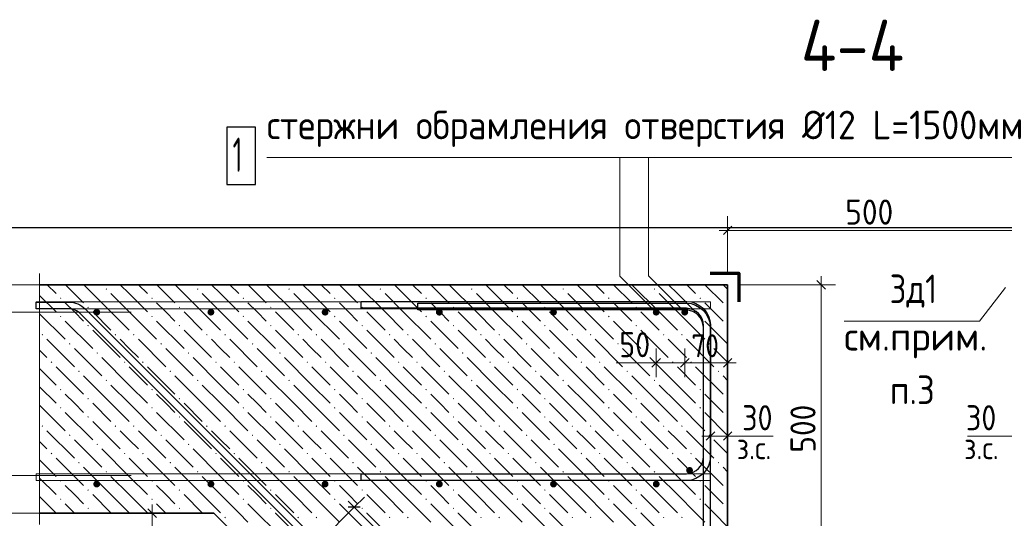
# Model space of a CAD drawing. Header units: millimetres. Extents: x 0 to 59052, y 0 to 35640.
# Tile 3 of 25: x 6983 to 17329, y 6771 to 12011. Entities that reach past the tile are written whole.
import ezdxf

# ---------------------------------------------------------------- set-up
doc = ezdxf.new("R2010")
doc.units = ezdxf.units.MM
for name, color, linetype, lineweight in [('Standard', 7, 'Continuous', 25), ('ЖБ Лента фундамента под плитной частью', 52, 'Continuous', 50), ('ЖБ Плита Фундамента верхний уровень', 7, 'Continuous', 35), ('Заголовок чертежа', 7, 'Continuous', 25), ('Общий01', 7, 'Continuous', 13), ('Размерная выноска', 7, 'Continuous', 13)]:
    doc.layers.add(name, color=color, linetype=linetype, lineweight=lineweight)
for name, color, linetype, lineweight, true_color in [('Обрамление Г-обр.', 7, 'Continuous', 25, 0x5f1e0f), ('Обрамление П-обр. равн.', 7, 'Continuous', 25, 0x5f1e0f), ('Фоновоя арматура Х1', 7, 'Continuous', 18, 0x656565)]:
    doc.layers.add(name, color=color, linetype=linetype, lineweight=lineweight, true_color=true_color)
doc.styles.add('ISOCPEUR', font='txt')

msp = doc.modelspace()

# ---------------------------------------------------------------- hatches: boundary and pattern name
at = {"layer": 'ЖБ Лента фундамента под плитной частью', "linetype": 'Continuous', "lineweight": 18, "transparency": 33554687}
for points in [[(9134, 6780), (9142, 6788), (9149, 6780), (9142, 6772)], [(9902, 6780), (9910, 6788), (9917, 6780), (9910, 6772)], [(10094, 6780), (10102, 6788), (10109, 6780), (10102, 6772)], [(10862, 6780), (10870, 6788), (10877, 6780), (10870, 6772)], [(11054, 6780), (11062, 6788), (11069, 6780), (11062, 6772)], [(11822, 6780), (11830, 6788), (11837, 6780), (11830, 6772)], [(12014, 6780), (12022, 6788), (12029, 6780), (12022, 6772)], [(12782, 6780), (12790, 6788), (12797, 6780), (12790, 6772)], [(12974, 6780), (12982, 6788), (12989, 6780), (12982, 6772)], [(13742, 6780), (13750, 6788), (13757, 6780), (13750, 6772)], [(13934, 6780), (13942, 6788), (13949, 6780), (13942, 6772)]]:
    msp.add_hatch(color=7, dxfattribs=at).paths.add_polyline_path(points, flags=16)
at = {"layer": 'ЖБ Плита Фундамента верхний уровень', "linetype": 'Continuous', "lineweight": 18, "transparency": 33554687}
for points in [[(7886, 9180), (7894, 9188), (7901, 9180), (7894, 9172)], [(8846, 9180), (8854, 9188), (8861, 9180), (8854, 9172)], [(9806, 9180), (9814, 9188), (9821, 9180), (9814, 9172)], [(10766, 9180), (10774, 9188), (10781, 9180), (10774, 9172)], [(11726, 9180), (11734, 9188), (11741, 9180), (11734, 9172)], [(12686, 9180), (12694, 9188), (12701, 9180), (12694, 9172)], [(13646, 9180), (13654, 9188), (13661, 9180), (13654, 9172)], [(7406, 9084), (7414, 9092), (7421, 9084), (7414, 9076)], [(8366, 9084), (8374, 9092), (8381, 9084), (8374, 9076)], [(9326, 9084), (9334, 9092), (9341, 9084), (9334, 9076)], [(10286, 9084), (10294, 9092), (10301, 9084), (10294, 9076)], [(11246, 9084), (11254, 9092), (11261, 9084), (11254, 9076)], [(12206, 9084), (12214, 9092), (12221, 9084), (12214, 9076)], [(13166, 9084), (13174, 9092), (13181, 9084), (13174, 9076)], [(14126, 9084), (14134, 9092), (14141, 9084), (14134, 9076)], [(7406, 8892), (7414, 8900), (7421, 8892), (7414, 8884)], [(7694, 8988), (7702, 8996), (7709, 8988), (7702, 8980)], [(8366, 8892), (8374, 8900), (8381, 8892), (8374, 8884)], [(8654, 8988), (8662, 8996), (8669, 8988), (8662, 8980)], [(9326, 8892), (9334, 8900), (9341, 8892), (9334, 8884)], [(9614, 8988), (9622, 8996), (9629, 8988), (9622, 8980)], [(10286, 8892), (10294, 8900), (10301, 8892), (10294, 8884)], [(10574, 8988), (10582, 8996), (10589, 8988), (10582, 8980)], [(11246, 8892), (11254, 8900), (11261, 8892), (11254, 8884)], [(11534, 8988), (11542, 8996), (11549, 8988), (11542, 8980)], [(12206, 8892), (12214, 8900), (12221, 8892), (12214, 8884)], [(12494, 8988), (12502, 8996), (12509, 8988), (12502, 8980)], [(13166, 8892), (13174, 8900), (13181, 8892), (13174, 8884)], [(13454, 8988), (13462, 8996), (13469, 8988), (13462, 8980)], [(14126, 8892), (14134, 8900), (14141, 8892), (14134, 8884)], [(14414, 8988), (14422, 8996), (14422, 8995), (14422, 8981), (14422, 8980)], [(7694, 8796), (7702, 8804), (7709, 8796), (7702, 8788)], [(8654, 8796), (8662, 8804), (8669, 8796), (8662, 8788)], [(9614, 8796), (9622, 8804), (9629, 8796), (9622, 8788)], [(10574, 8796), (10582, 8804), (10589, 8796), (10582, 8788)], [(11534, 8796), (11542, 8804), (11549, 8796), (11542, 8788)], [(12494, 8796), (12502, 8804), (12509, 8796), (12502, 8788)], [(13454, 8796), (13462, 8804), (13469, 8796), (13462, 8788)], [(14414, 8796), (14422, 8804), (14422, 8803), (14422, 8789), (14422, 8788)], [(7214, 8700), (7222, 8708), (7229, 8700), (7222, 8692)], [(7982, 8700), (7990, 8708), (7997, 8700), (7990, 8692)], [(8174, 8700), (8182, 8708), (8189, 8700), (8182, 8692)], [(8942, 8700), (8950, 8708), (8957, 8700), (8950, 8692)], [(9134, 8700), (9142, 8708), (9149, 8700), (9142, 8692)], [(9902, 8700), (9910, 8708), (9917, 8700), (9910, 8692)], [(10094, 8700), (10102, 8708), (10109, 8700), (10102, 8692)], [(10862, 8700), (10870, 8708), (10877, 8700), (10870, 8692)], [(11054, 8700), (11062, 8708), (11069, 8700), (11062, 8692)], [(11822, 8700), (11830, 8708), (11837, 8700), (11830, 8692)], [(12014, 8700), (12022, 8708), (12029, 8700), (12022, 8692)], [(12782, 8700), (12790, 8708), (12797, 8700), (12790, 8692)], [(12974, 8700), (12982, 8708), (12989, 8700), (12982, 8692)], [(13742, 8700), (13750, 8708), (13757, 8700), (13750, 8692)], [(13934, 8700), (13942, 8708), (13949, 8700), (13942, 8692)], [(7502, 8604), (7510, 8612), (7517, 8604), (7510, 8596)], [(8462, 8604), (8470, 8612), (8477, 8604), (8470, 8596)], [(9422, 8604), (9430, 8612), (9437, 8604), (9430, 8596)], [(10382, 8604), (10390, 8612), (10397, 8604), (10390, 8596)], [(11342, 8604), (11350, 8612), (11357, 8604), (11350, 8596)], [(12302, 8604), (12310, 8612), (12317, 8604), (12310, 8596)], [(13262, 8604), (13270, 8612), (13277, 8604), (13270, 8596)], [(14222, 8604), (14230, 8612), (14237, 8604), (14230, 8596)], [(7790, 8508), (7798, 8516), (7805, 8508), (7798, 8500)], [(8750, 8508), (8758, 8516), (8765, 8508), (8758, 8500)], [(9710, 8508), (9718, 8516), (9725, 8508), (9718, 8500)], [(10670, 8508), (10678, 8516), (10685, 8508), (10678, 8500)], [(11630, 8508), (11638, 8516), (11645, 8508), (11638, 8500)], [(12590, 8508), (12598, 8516), (12605, 8508), (12598, 8500)], [(13550, 8508), (13558, 8516), (13565, 8508), (13558, 8500)], [(7310, 8412), (7318, 8420), (7325, 8412), (7318, 8404)], [(8078, 8412), (8086, 8420), (8093, 8412), (8086, 8404)], [(8270, 8412), (8278, 8420), (8285, 8412), (8278, 8404)], [(9038, 8412), (9046, 8420), (9053, 8412), (9046, 8404)], [(9230, 8412), (9238, 8420), (9245, 8412), (9238, 8404)], [(9998, 8412), (10006, 8420), (10013, 8412), (10006, 8404)], [(10190, 8412), (10198, 8420), (10205, 8412), (10198, 8404)], [(10958, 8412), (10966, 8420), (10973, 8412), (10966, 8404)], [(11150, 8412), (11158, 8420), (11165, 8412), (11158, 8404)], [(11918, 8412), (11926, 8420), (11933, 8412), (11926, 8404)], [(12110, 8412), (12118, 8420), (12125, 8412), (12118, 8404)], [(12878, 8412), (12886, 8420), (12893, 8412), (12886, 8404)], [(13070, 8412), (13078, 8420), (13085, 8412), (13078, 8404)], [(13838, 8412), (13846, 8420), (13853, 8412), (13846, 8404)], [(14030, 8412), (14038, 8420), (14045, 8412), (14038, 8404)], [(7598, 8316), (7606, 8324), (7613, 8316), (7606, 8308)], [(8558, 8316), (8566, 8324), (8573, 8316), (8566, 8308)], [(9518, 8316), (9526, 8324), (9533, 8316), (9526, 8308)], [(10478, 8316), (10486, 8324), (10493, 8316), (10486, 8308)], [(11438, 8316), (11446, 8324), (11453, 8316), (11446, 8308)], [(12398, 8316), (12406, 8324), (12413, 8316), (12406, 8308)], [(13358, 8316), (13366, 8324), (13373, 8316), (13366, 8308)], [(14318, 8316), (14326, 8324), (14333, 8316), (14326, 8308)], [(7886, 8220), (7894, 8228), (7901, 8220), (7894, 8212)], [(8846, 8220), (8854, 8228), (8861, 8220), (8854, 8212)], [(9806, 8220), (9814, 8228), (9821, 8220), (9814, 8212)], [(10766, 8220), (10774, 8228), (10781, 8220), (10774, 8212)], [(11726, 8220), (11734, 8228), (11741, 8220), (11734, 8212)], [(12686, 8220), (12694, 8228), (12701, 8220), (12694, 8212)], [(13646, 8220), (13654, 8228), (13661, 8220), (13654, 8212)], [(7406, 8124), (7414, 8132), (7421, 8124), (7414, 8116)], [(8366, 8124), (8374, 8132), (8381, 8124), (8374, 8116)], [(9326, 8124), (9334, 8132), (9341, 8124), (9334, 8116)], [(10286, 8124), (10294, 8132), (10301, 8124), (10294, 8116)], [(11246, 8124), (11254, 8132), (11261, 8124), (11254, 8116)], [(12206, 8124), (12214, 8132), (12221, 8124), (12214, 8116)], [(13166, 8124), (13174, 8132), (13181, 8124), (13174, 8116)], [(14126, 8124), (14134, 8132), (14141, 8124), (14134, 8116)], [(7694, 8028), (7702, 8036), (7709, 8028), (7702, 8020)], [(8654, 8028), (8662, 8036), (8669, 8028), (8662, 8020)], [(9614, 8028), (9622, 8036), (9629, 8028), (9622, 8020)], [(10574, 8028), (10582, 8036), (10589, 8028), (10582, 8020)], [(11534, 8028), (11542, 8036), (11549, 8028), (11542, 8020)], [(12494, 8028), (12502, 8036), (12509, 8028), (12502, 8020)], [(13454, 8028), (13462, 8036), (13469, 8028), (13462, 8020)], [(14414, 8028), (14422, 8036), (14422, 8035), (14422, 8021), (14422, 8020)], [(7406, 7932), (7414, 7940), (7421, 7932), (7414, 7924)], [(8366, 7932), (8374, 7940), (8381, 7932), (8374, 7924)], [(9326, 7932), (9334, 7940), (9341, 7932), (9334, 7924)], [(10286, 7932), (10294, 7940), (10301, 7932), (10294, 7924)], [(11246, 7932), (11254, 7940), (11261, 7932), (11254, 7924)], [(12206, 7932), (12214, 7940), (12221, 7932), (12214, 7924)], [(13166, 7932), (13174, 7940), (13181, 7932), (13174, 7924)], [(14126, 7932), (14134, 7940), (14141, 7932), (14134, 7924)], [(7694, 7836), (7702, 7844), (7709, 7836), (7702, 7828)], [(8654, 7836), (8662, 7844), (8669, 7836), (8662, 7828)], [(9614, 7836), (9622, 7844), (9629, 7836), (9622, 7828)], [(10574, 7836), (10582, 7844), (10589, 7836), (10582, 7828)], [(11534, 7836), (11542, 7844), (11549, 7836), (11542, 7828)], [(12494, 7836), (12502, 7844), (12509, 7836), (12502, 7828)], [(13454, 7836), (13462, 7844), (13469, 7836), (13462, 7828)], [(14414, 7836), (14422, 7844), (14422, 7843), (14422, 7829), (14422, 7828)], [(7214, 7740), (7222, 7748), (7229, 7740), (7222, 7732)], [(7982, 7740), (7990, 7748), (7997, 7740), (7990, 7732)], [(8174, 7740), (8182, 7748), (8189, 7740), (8182, 7732)], [(8942, 7740), (8950, 7748), (8957, 7740), (8950, 7732)], [(9134, 7740), (9142, 7748), (9149, 7740), (9142, 7732)], [(9902, 7740), (9910, 7748), (9917, 7740), (9910, 7732)], [(10094, 7740), (10102, 7748), (10109, 7740), (10102, 7732)], [(10862, 7740), (10870, 7748), (10877, 7740), (10870, 7732)], [(11054, 7740), (11062, 7748), (11069, 7740), (11062, 7732)], [(11822, 7740), (11830, 7748), (11837, 7740), (11830, 7732)], [(12014, 7740), (12022, 7748), (12029, 7740), (12022, 7732)], [(12782, 7740), (12790, 7748), (12797, 7740), (12790, 7732)], [(12974, 7740), (12982, 7748), (12989, 7740), (12982, 7732)], [(13742, 7740), (13750, 7748), (13757, 7740), (13750, 7732)], [(13934, 7740), (13942, 7748), (13949, 7740), (13942, 7732)], [(7502, 7644), (7510, 7652), (7517, 7644), (7510, 7636)], [(7790, 7548), (7798, 7556), (7805, 7548), (7798, 7540)], [(8462, 7644), (8470, 7652), (8477, 7644), (8470, 7636)], [(8750, 7548), (8758, 7556), (8765, 7548), (8758, 7540)], [(9422, 7644), (9430, 7652), (9437, 7644), (9430, 7636)], [(9710, 7548), (9718, 7556), (9725, 7548), (9718, 7540)], [(10382, 7644), (10390, 7652), (10397, 7644), (10390, 7636)], [(10670, 7548), (10678, 7556), (10685, 7548), (10678, 7540)], [(11342, 7644), (11350, 7652), (11357, 7644), (11350, 7636)], [(11630, 7548), (11638, 7556), (11645, 7548), (11638, 7540)], [(12302, 7644), (12310, 7652), (12317, 7644), (12310, 7636)], [(12590, 7548), (12598, 7556), (12605, 7548), (12598, 7540)], [(13262, 7644), (13270, 7652), (13277, 7644), (13270, 7636)], [(13550, 7548), (13558, 7556), (13565, 7548), (13558, 7540)], [(14222, 7644), (14230, 7652), (14237, 7644), (14230, 7636)], [(7310, 7452), (7318, 7460), (7325, 7452), (7318, 7444)], [(8078, 7452), (8086, 7460), (8093, 7452), (8086, 7444)], [(8270, 7452), (8278, 7460), (8285, 7452), (8278, 7444)], [(9038, 7452), (9046, 7460), (9053, 7452), (9046, 7444)], [(9230, 7452), (9238, 7460), (9245, 7452), (9238, 7444)], [(9998, 7452), (10006, 7460), (10013, 7452), (10006, 7444)], [(10190, 7452), (10198, 7460), (10205, 7452), (10198, 7444)], [(10958, 7452), (10966, 7460), (10973, 7452), (10966, 7444)], [(11150, 7452), (11158, 7460), (11165, 7452), (11158, 7444)], [(11918, 7452), (11926, 7460), (11933, 7452), (11926, 7444)], [(12110, 7452), (12118, 7460), (12125, 7452), (12118, 7444)], [(12878, 7452), (12886, 7460), (12893, 7452), (12886, 7444)], [(13070, 7452), (13078, 7460), (13085, 7452), (13078, 7444)], [(13838, 7452), (13846, 7460), (13853, 7452), (13846, 7444)], [(14030, 7452), (14038, 7460), (14045, 7452), (14038, 7444)], [(7598, 7356), (7606, 7364), (7613, 7356), (7606, 7348)], [(8558, 7356), (8566, 7364), (8573, 7356), (8566, 7348)], [(9518, 7356), (9526, 7364), (9533, 7356), (9526, 7348)], [(10478, 7356), (10486, 7364), (10493, 7356), (10486, 7348)], [(11438, 7356), (11446, 7364), (11453, 7356), (11446, 7348)], [(12398, 7356), (12406, 7364), (12413, 7356), (12406, 7348)], [(13358, 7356), (13366, 7364), (13373, 7356), (13366, 7348)], [(14318, 7356), (14326, 7364), (14333, 7356), (14326, 7348)], [(7886, 7260), (7894, 7268), (7901, 7260), (7894, 7252)], [(8846, 7260), (8854, 7268), (8861, 7260), (8854, 7252)], [(9806, 7260), (9814, 7268), (9821, 7260), (9814, 7252)], [(10766, 7260), (10774, 7268), (10781, 7260), (10774, 7252)], [(11726, 7260), (11734, 7268), (11741, 7260), (11734, 7252)], [(12686, 7260), (12694, 7268), (12701, 7260), (12694, 7252)], [(13646, 7260), (13654, 7268), (13661, 7260), (13654, 7252)], [(7406, 7164), (7414, 7172), (7421, 7164), (7414, 7156)], [(8366, 7164), (8374, 7172), (8381, 7164), (8374, 7156)], [(9326, 7164), (9334, 7172), (9341, 7164), (9334, 7156)], [(10286, 7164), (10294, 7172), (10301, 7164), (10294, 7156)], [(11246, 7164), (11254, 7172), (11261, 7164), (11254, 7156)], [(12206, 7164), (12214, 7172), (12221, 7164), (12214, 7156)], [(13166, 7164), (13174, 7172), (13181, 7164), (13174, 7156)], [(14126, 7164), (14134, 7172), (14141, 7164), (14134, 7156)], [(7694, 7068), (7702, 7076), (7709, 7068), (7702, 7060)], [(8654, 7068), (8662, 7076), (8669, 7068), (8662, 7060)], [(9614, 7068), (9622, 7076), (9629, 7068), (9622, 7060)], [(10574, 7068), (10582, 7076), (10589, 7068), (10582, 7060)], [(11534, 7068), (11542, 7076), (11549, 7068), (11542, 7060)], [(12494, 7068), (12502, 7076), (12509, 7068), (12502, 7060)], [(13454, 7068), (13462, 7076), (13469, 7068), (13462, 7060)], [(14414, 7068), (14422, 7076), (14422, 7075), (14422, 7061), (14422, 7060)], [(7406, 6972), (7414, 6980), (7421, 6972), (7414, 6964)], [(8366, 6972), (8374, 6980), (8381, 6972), (8374, 6964)], [(9326, 6972), (9334, 6980), (9341, 6972), (9334, 6964)], [(10286, 6972), (10294, 6980), (10301, 6972), (10294, 6964)], [(11246, 6972), (11254, 6980), (11261, 6972), (11254, 6964)], [(12206, 6972), (12214, 6980), (12221, 6972), (12214, 6964)], [(13166, 6972), (13174, 6980), (13181, 6972), (13174, 6964)], [(14126, 6972), (14134, 6980), (14141, 6972), (14134, 6964)], [(7694, 6876), (7702, 6884), (7709, 6876), (7702, 6868)], [(8654, 6876), (8662, 6884), (8669, 6876), (8662, 6868)], [(9614, 6876), (9622, 6884), (9629, 6876), (9622, 6868)], [(10574, 6876), (10582, 6884), (10589, 6876), (10582, 6868)], [(11534, 6876), (11542, 6884), (11549, 6876), (11542, 6868)], [(12494, 6876), (12502, 6884), (12509, 6876), (12502, 6868)], [(13454, 6876), (13462, 6884), (13469, 6876), (13462, 6868)], [(14414, 6876), (14422, 6884), (14422, 6883), (14422, 6869), (14422, 6868)]]:
    msp.add_hatch(color=7, dxfattribs=at).paths.add_polyline_path(points, flags=16)
at = {"layer": 'Фоновоя арматура Х1', "linetype": 'Continuous', "lineweight": 18, "transparency": 33554687}
for points in [[(7828, 8937), (7826, 8951), (7818, 8963), (7806, 8970), (7792, 8973), (7779, 8970), (7767, 8963), (7759, 8951), (7756, 8937), (7759, 8923), (7767, 8912), (7779, 8904), (7792, 8901), (7806, 8904), (7818, 8912), (7826, 8923)], [(7828, 8937), (7826, 8951), (7818, 8963), (7806, 8970), (7792, 8973), (7779, 8970), (7767, 8963), (7759, 8951), (7756, 8937), (7759, 8923), (7767, 8912), (7779, 8904), (7792, 8901), (7806, 8904), (7818, 8912), (7826, 8923)], [(9028, 8937), (9026, 8951), (9018, 8963), (9006, 8970), (8992, 8973), (8979, 8970), (8967, 8963), (8959, 8951), (8956, 8937), (8959, 8923), (8967, 8912), (8979, 8904), (8992, 8901), (9006, 8904), (9018, 8912), (9026, 8923)], [(9028, 8937), (9026, 8951), (9018, 8963), (9006, 8970), (8992, 8973), (8979, 8970), (8967, 8963), (8959, 8951), (8956, 8937), (8959, 8923), (8967, 8912), (8979, 8904), (8992, 8901), (9006, 8904), (9018, 8912), (9026, 8923)], [(10228, 8937), (10226, 8951), (10218, 8963), (10206, 8970), (10192, 8973), (10179, 8970), (10167, 8963), (10159, 8951), (10156, 8937), (10159, 8923), (10167, 8912), (10179, 8904), (10192, 8901), (10206, 8904), (10218, 8912), (10226, 8923)], [(10228, 8937), (10226, 8951), (10218, 8963), (10206, 8970), (10192, 8973), (10179, 8970), (10167, 8963), (10159, 8951), (10156, 8937), (10159, 8923), (10167, 8912), (10179, 8904), (10192, 8901), (10206, 8904), (10218, 8912), (10226, 8923)], [(11428, 8937), (11426, 8951), (11418, 8963), (11406, 8970), (11392, 8973), (11379, 8970), (11367, 8963), (11359, 8951), (11356, 8937), (11359, 8923), (11367, 8912), (11379, 8904), (11392, 8901), (11406, 8904), (11418, 8912), (11426, 8923)], [(11428, 8937), (11426, 8951), (11418, 8963), (11406, 8970), (11392, 8973), (11379, 8970), (11367, 8963), (11359, 8951), (11356, 8937), (11359, 8923), (11367, 8912), (11379, 8904), (11392, 8901), (11406, 8904), (11418, 8912), (11426, 8923)], [(12628, 8937), (12626, 8951), (12618, 8963), (12606, 8970), (12592, 8973), (12579, 8970), (12567, 8963), (12559, 8951), (12556, 8937), (12559, 8923), (12567, 8912), (12579, 8904), (12592, 8901), (12606, 8904), (12618, 8912), (12626, 8923)], [(12628, 8937), (12626, 8951), (12618, 8963), (12606, 8970), (12592, 8973), (12579, 8970), (12567, 8963), (12559, 8951), (12556, 8937), (12559, 8923), (12567, 8912), (12579, 8904), (12592, 8901), (12606, 8904), (12618, 8912), (12626, 8923)], [(13708, 8937), (13705, 8951), (13697, 8963), (13685, 8970), (13672, 8973), (13658, 8970), (13646, 8963), (13638, 8951), (13636, 8937), (13638, 8923), (13646, 8912), (13658, 8904), (13672, 8901), (13685, 8904), (13697, 8912), (13705, 8923)], [(13708, 8937), (13705, 8951), (13697, 8963), (13685, 8970), (13672, 8973), (13658, 8970), (13646, 8963), (13638, 8951), (13636, 8937), (13638, 8923), (13646, 8912), (13658, 8904), (13672, 8901), (13685, 8904), (13697, 8912), (13705, 8923)], [(14008, 8937), (14005, 8951), (13997, 8963), (13985, 8970), (13972, 8973), (13958, 8970), (13946, 8963), (13938, 8951), (13936, 8937), (13938, 8923), (13946, 8912), (13958, 8904), (13972, 8901), (13985, 8904), (13997, 8912), (14005, 8923)], [(14008, 8937), (14005, 8951), (13997, 8963), (13985, 8970), (13972, 8973), (13958, 8970), (13946, 8963), (13938, 8951), (13936, 8937), (13938, 8923), (13946, 8912), (13958, 8904), (13972, 8901), (13985, 8904), (13997, 8912), (14005, 8923)], [(14058, 7275), (14055, 7289), (14047, 7301), (14036, 7308), (14022, 7311), (14008, 7308), (13996, 7301), (13989, 7289), (13986, 7275), (13989, 7261), (13996, 7250), (14008, 7242), (14022, 7239), (14036, 7242), (14047, 7250), (14055, 7261)], [(14058, 7275), (14055, 7289), (14047, 7301), (14036, 7308), (14022, 7311), (14008, 7308), (13996, 7301), (13989, 7289), (13986, 7275), (13989, 7261), (13996, 7250), (14008, 7242), (14022, 7239), (14036, 7242), (14047, 7250), (14055, 7261)], [(7828, 7131), (7826, 7145), (7818, 7157), (7806, 7164), (7792, 7167), (7779, 7164), (7767, 7157), (7759, 7145), (7756, 7131), (7759, 7117), (7767, 7106), (7779, 7098), (7792, 7095), (7806, 7098), (7818, 7106), (7826, 7117)], [(7828, 7131), (7826, 7145), (7818, 7157), (7806, 7164), (7792, 7167), (7779, 7164), (7767, 7157), (7759, 7145), (7756, 7131), (7759, 7117), (7767, 7106), (7779, 7098), (7792, 7095), (7806, 7098), (7818, 7106), (7826, 7117)], [(9028, 7131), (9026, 7145), (9018, 7157), (9006, 7164), (8992, 7167), (8979, 7164), (8967, 7157), (8959, 7145), (8956, 7131), (8959, 7117), (8967, 7106), (8979, 7098), (8992, 7095), (9006, 7098), (9018, 7106), (9026, 7117)], [(9028, 7131), (9026, 7145), (9018, 7157), (9006, 7164), (8992, 7167), (8979, 7164), (8967, 7157), (8959, 7145), (8956, 7131), (8959, 7117), (8967, 7106), (8979, 7098), (8992, 7095), (9006, 7098), (9018, 7106), (9026, 7117)], [(10228, 7131), (10226, 7145), (10218, 7157), (10206, 7164), (10192, 7167), (10179, 7164), (10167, 7157), (10159, 7145), (10156, 7131), (10159, 7117), (10167, 7106), (10179, 7098), (10192, 7095), (10206, 7098), (10218, 7106), (10226, 7117)], [(10228, 7131), (10226, 7145), (10218, 7157), (10206, 7164), (10192, 7167), (10179, 7164), (10167, 7157), (10159, 7145), (10156, 7131), (10159, 7117), (10167, 7106), (10179, 7098), (10192, 7095), (10206, 7098), (10218, 7106), (10226, 7117)], [(11428, 7131), (11426, 7145), (11418, 7157), (11406, 7164), (11392, 7167), (11379, 7164), (11367, 7157), (11359, 7145), (11356, 7131), (11359, 7117), (11367, 7106), (11379, 7098), (11392, 7095), (11406, 7098), (11418, 7106), (11426, 7117)], [(11428, 7131), (11426, 7145), (11418, 7157), (11406, 7164), (11392, 7167), (11379, 7164), (11367, 7157), (11359, 7145), (11356, 7131), (11359, 7117), (11367, 7106), (11379, 7098), (11392, 7095), (11406, 7098), (11418, 7106), (11426, 7117)], [(12628, 7131), (12626, 7145), (12618, 7157), (12606, 7164), (12592, 7167), (12579, 7164), (12567, 7157), (12559, 7145), (12556, 7131), (12559, 7117), (12567, 7106), (12579, 7098), (12592, 7095), (12606, 7098), (12618, 7106), (12626, 7117)], [(12628, 7131), (12626, 7145), (12618, 7157), (12606, 7164), (12592, 7167), (12579, 7164), (12567, 7157), (12559, 7145), (12556, 7131), (12559, 7117), (12567, 7106), (12579, 7098), (12592, 7095), (12606, 7098), (12618, 7106), (12626, 7117)], [(13708, 7131), (13705, 7145), (13697, 7157), (13685, 7164), (13672, 7167), (13658, 7164), (13646, 7157), (13638, 7145), (13636, 7131), (13638, 7117), (13646, 7106), (13658, 7098), (13672, 7095), (13685, 7098), (13697, 7106), (13705, 7117)], [(13708, 7131), (13705, 7145), (13697, 7157), (13685, 7164), (13672, 7167), (13658, 7164), (13646, 7157), (13638, 7145), (13636, 7131), (13638, 7117), (13646, 7106), (13658, 7098), (13672, 7095), (13685, 7098), (13697, 7106), (13705, 7117)]]:
    msp.add_hatch(color=7, dxfattribs=at).paths.add_polyline_path(points)

# ---------------------------------------------------------------- linework, layer by layer
at = {"layer": 'Standard', "color": 7, "linetype": 'Continuous', "lineweight": 13, "transparency": 33554687}
for p, q in [((14422, 9797), (14422, 9947)), ((14422, 9797), (14332, 9797)), ((14422, 9797), (14422, 9647)), ((14422, 9797), (14422, 9345)), ((14422, 9797), (17422, 9797)), ((15406, 9225), (15406, 9315)), ((4924, 9225), (7290, 9225)), ((5539, 9225), (7290, 9225)), ((15406, 9225), (14542, 9225)), ((15406, 9225), (15256, 9225)), ((15406, 9225), (15556, 9225)), ((5539, 8937), (8153, 8937)), ((13672, 8404), (13672, 8554)), ((13972, 8404), (13972, 8554)), ((14422, 8404), (14422, 8554)), ((13672, 8404), (13582, 8404)), ((13672, 8404), (13672, 8254)), ((13972, 8404), (13672, 8404)), ((13972, 8404), (13972, 8254)), ((14422, 8404), (13972, 8404)), ((14422, 8404), (14422, 8254)), ((14422, 8404), (14512, 8404)), ((14242, 7636), (14242, 7786)), ((14422, 7636), (14422, 7786)), ((14242, 7636), (14152, 7636)), ((14242, 7636), (14242, 7486)), ((14242, 7636), (14422, 7636)), ((14422, 7636), (14422, 7486)), ((14422, 7636), (14512, 7636)), ((10499, 6888), (10435, 6951)), ((10499, 6888), (10605, 6994)), ((8375, 6825), (8375, 6915)), ((10499, 6888), (10099, 6488)), ((10499, 6888), (10392, 6782)), ((11533, 5853), (10499, 6888)), ((4924, 6825), (7290, 6825)), ((8375, 6825), (8225, 6825)), ((8375, 6825), (8525, 6825)), ((8375, 6825), (8902, 6825)), ((8375, 6225), (8375, 6825))]:
    msp.add_line(p, q, dxfattribs=at)
at = {"layer": 'Standard', "color": 7, "linetype": 'Continuous', "lineweight": 25, "transparency": 33554687}
for p, q in [((14377, 9752), (14467, 9842)), ((15451, 9180), (15361, 9270)), ((13717, 8449), (13627, 8359)), ((14017, 8449), (13927, 8359)), ((14467, 8449), (14377, 8359)), ((14197, 7591), (14287, 7681)), ((14377, 7591), (14467, 7681)), ((8420, 6780), (8330, 6870)), ((10562, 6888), (10435, 6888))]:
    msp.add_line(p, q, dxfattribs=at)
at = {"layer": 'Standard', "color": 254, "linetype": 'Continuous', "lineweight": 25, "true_color": 0xc4c4ff, "transparency": 33554687}
msp.add_lwpolyline([(6592, 3621), (27465, 3621), (27465, 9825), (6592, 9825), (6592, 3621)], dxfattribs=at)
at = {"layer": 'Standard', "color": 7, "linetype": 'Continuous', "lineweight": 13, "transparency": 33554687}
for points in [[(15406, 6225), (15406, 7378), (15406, 7378), (15406, 9225)], [(5539, 7221), (6878, 7221), (6878, 7221), (8153, 7221)], [(5539, 6825), (6308, 6825), (6308, 6825), (7290, 6825)]]:
    msp.add_lwpolyline(points, dxfattribs=at)
at = {"layer": 'ЖБ Лента фундамента под плитной частью', "color": 7, "linetype": 'Continuous', "lineweight": 35, "transparency": 33554687}
for p, q in [((9022, 6825), (12022, 3825)), ((14422, 6225), (14422, 6825))]:
    msp.add_line(p, q, dxfattribs=at)
at = {"layer": 'ЖБ Лента фундамента под плитной частью', "color": 254, "linetype": 'Continuous', "lineweight": 18, "transparency": 33554687}
for p, q in [((9288, 6825), (9382, 6732)), ((9480, 6825), (9670, 6636)), ((9672, 6825), (9958, 6540)), ((10248, 6825), (10342, 6732)), ((10440, 6825), (10630, 6636)), ((10632, 6825), (10918, 6540)), ((11208, 6825), (11302, 6732)), ((11400, 6825), (11590, 6636)), ((11592, 6825), (11878, 6540)), ((12168, 6825), (12262, 6732)), ((12360, 6825), (12550, 6636)), ((12552, 6825), (12838, 6540)), ((13128, 6825), (13222, 6732)), ((13320, 6825), (13510, 6636)), ((13512, 6825), (13798, 6540)), ((14088, 6825), (14182, 6732)), ((14280, 6825), (14422, 6683))]:
    msp.add_line(p, q, dxfattribs=at)
at = {"layer": 'ЖБ Плита Фундамента верхний уровень', "color": 7, "linetype": 'Continuous', "lineweight": 35, "transparency": 33554687}
for p, q in [((14422, 9225), (7192, 9225)), ((14422, 6825), (14422, 9225)), ((7192, 6825), (9022, 6825))]:
    msp.add_line(p, q, dxfattribs=at)
at = {"layer": 'ЖБ Плита Фундамента верхний уровень', "color": 254, "linetype": 'Continuous', "lineweight": 18, "transparency": 33554687}
for p, q in [((7272, 9225), (7366, 9132)), ((7464, 9225), (7654, 9036)), ((7942, 8940), (7656, 9225)), ((8134, 9132), (8040, 9225)), ((8232, 9225), (8326, 9132)), ((8424, 9225), (8614, 9036)), ((8902, 8940), (8616, 9225)), ((9094, 9132), (9000, 9225)), ((9192, 9225), (9286, 9132)), ((9384, 9225), (9574, 9036)), ((9862, 8940), (9576, 9225)), ((10054, 9132), (9960, 9225)), ((10152, 9225), (10246, 9132)), ((10344, 9225), (10534, 9036)), ((10822, 8940), (10536, 9225)), ((11014, 9132), (10920, 9225)), ((11112, 9225), (11206, 9132)), ((11304, 9225), (11494, 9036)), ((11782, 8940), (11496, 9225)), ((11974, 9132), (11880, 9225)), ((12072, 9225), (12166, 9132)), ((12264, 9225), (12454, 9036)), ((12742, 8940), (12456, 9225)), ((12934, 9132), (12840, 9225)), ((13032, 9225), (13126, 9132)), ((13224, 9225), (13414, 9036)), ((13702, 8940), (13416, 9225)), ((13894, 9132), (13800, 9225)), ((13992, 9225), (14086, 9132)), ((14184, 9225), (14374, 9036)), ((14422, 9179), (14376, 9225)), ((7192, 9113), (7366, 8940)), ((7942, 9132), (8134, 8940)), ((8134, 9132), (8326, 8940)), ((8902, 9132), (9094, 8940)), ((9094, 9132), (9286, 8940)), ((9862, 9132), (10054, 8940)), ((10054, 9132), (10246, 8940)), ((10822, 9132), (11014, 8940)), ((11014, 9132), (11206, 8940)), ((11782, 9132), (11974, 8940)), ((11974, 9132), (12166, 8940)), ((12742, 9132), (12934, 8940)), ((12934, 9132), (13126, 8940)), ((13702, 9132), (13894, 8940)), ((13894, 9132), (14086, 8940)), ((7558, 8940), (7462, 9036)), ((8518, 8940), (8422, 9036)), ((9478, 8940), (9382, 9036)), ((10438, 8940), (10342, 9036)), ((11398, 8940), (11302, 9036)), ((12358, 8940), (12262, 9036)), ((13318, 8940), (13222, 9036)), ((14278, 8940), (14182, 9036)), ((7192, 8921), (7462, 8652)), ((7654, 8844), (7558, 8940)), ((7750, 8940), (7942, 8748)), ((7942, 8940), (8134, 8748)), ((8134, 8940), (8422, 8652)), ((8614, 8844), (8518, 8940)), ((8710, 8940), (8902, 8748)), ((8902, 8940), (9094, 8748)), ((9094, 8940), (9382, 8652)), ((9574, 8844), (9478, 8940)), ((9670, 8940), (9862, 8748)), ((9862, 8940), (10054, 8748)), ((10054, 8940), (10342, 8652)), ((10534, 8844), (10438, 8940)), ((10630, 8940), (10822, 8748)), ((10822, 8940), (11014, 8748)), ((11014, 8940), (11302, 8652)), ((11494, 8844), (11398, 8940)), ((11590, 8940), (11782, 8748)), ((11782, 8940), (11974, 8748)), ((11974, 8940), (12262, 8652)), ((12454, 8844), (12358, 8940)), ((12550, 8940), (12742, 8748)), ((12742, 8940), (12934, 8748)), ((12934, 8940), (13222, 8652)), ((13414, 8844), (13318, 8940)), ((13510, 8940), (13702, 8748)), ((13702, 8940), (13894, 8748)), ((13894, 8940), (14182, 8652)), ((14374, 8844), (14278, 8940)), ((7462, 8844), (7750, 8556)), ((8422, 8844), (8710, 8556)), ((9382, 8844), (9670, 8556)), ((10342, 8844), (10630, 8556)), ((11302, 8844), (11590, 8556)), ((12262, 8844), (12550, 8556)), ((13222, 8844), (13510, 8556)), ((14182, 8844), (14422, 8603)), ((7750, 8748), (8038, 8460)), ((8710, 8748), (8998, 8460)), ((9670, 8748), (9958, 8460)), ((10630, 8748), (10918, 8460)), ((11590, 8748), (11878, 8460)), ((12550, 8748), (12838, 8460)), ((13510, 8748), (13798, 8460)), ((7270, 8652), (7558, 8364)), ((8134, 8556), (8038, 8652)), ((8230, 8652), (8518, 8364)), ((9094, 8556), (8998, 8652)), ((9190, 8652), (9478, 8364)), ((10054, 8556), (9958, 8652)), ((10150, 8652), (10438, 8364)), ((11014, 8556), (10918, 8652)), ((11110, 8652), (11398, 8364)), ((11974, 8556), (11878, 8652)), ((12070, 8652), (12358, 8364)), ((12934, 8556), (12838, 8652)), ((13030, 8652), (13318, 8364)), ((13894, 8556), (13798, 8652)), ((13990, 8652), (14278, 8364)), ((7270, 8460), (7192, 8537)), ((7558, 8556), (7846, 8268)), ((8230, 8460), (8134, 8556)), ((8518, 8556), (8806, 8268)), ((9190, 8460), (9094, 8556)), ((9478, 8556), (9766, 8268)), ((10150, 8460), (10054, 8556)), ((10438, 8556), (10726, 8268)), ((11110, 8460), (11014, 8556)), ((11398, 8556), (11686, 8268)), ((12070, 8460), (11974, 8556)), ((12358, 8556), (12646, 8268)), ((13030, 8460), (12934, 8556)), ((13318, 8556), (13606, 8268)), ((13990, 8460), (13894, 8556)), ((14278, 8556), (14422, 8411)), ((8134, 8172), (7846, 8460)), ((9094, 8172), (8806, 8460)), ((10054, 8172), (9766, 8460)), ((11014, 8172), (10726, 8460)), ((11974, 8172), (11686, 8460)), ((12934, 8172), (12646, 8460)), ((13894, 8172), (13606, 8460)), ((7192, 8345), (7366, 8172)), ((7366, 8364), (7654, 8076)), ((8134, 8364), (8326, 8172)), ((8326, 8364), (8614, 8076)), ((9094, 8364), (9286, 8172)), ((9286, 8364), (9574, 8076)), ((10054, 8364), (10246, 8172)), ((10246, 8364), (10534, 8076)), ((11014, 8364), (11206, 8172)), ((11206, 8364), (11494, 8076)), ((11974, 8364), (12166, 8172)), ((12166, 8364), (12454, 8076)), ((12934, 8364), (13126, 8172)), ((13126, 8364), (13414, 8076)), ((13894, 8364), (14086, 8172)), ((14086, 8364), (14374, 8076)), ((7942, 7980), (7654, 8268)), ((8902, 7980), (8614, 8268)), ((9862, 7980), (9574, 8268)), ((10822, 7980), (10534, 8268)), ((11782, 7980), (11494, 8268)), ((12742, 7980), (12454, 8268)), ((13702, 7980), (13414, 8268)), ((14422, 8219), (14374, 8268)), ((7192, 8153), (7366, 7980)), ((7558, 7980), (7462, 8076)), ((7942, 8172), (8134, 7980)), ((8134, 8172), (8326, 7980)), ((8518, 7980), (8422, 8076)), ((8902, 8172), (9094, 7980)), ((9094, 8172), (9286, 7980)), ((9478, 7980), (9382, 8076)), ((9862, 8172), (10054, 7980)), ((10054, 8172), (10246, 7980)), ((10438, 7980), (10342, 8076)), ((10822, 8172), (11014, 7980)), ((11014, 8172), (11206, 7980)), ((11398, 7980), (11302, 8076)), ((11782, 8172), (11974, 7980)), ((11974, 8172), (12166, 7980)), ((12358, 7980), (12262, 8076)), ((12742, 8172), (12934, 7980)), ((12934, 8172), (13126, 7980)), ((13318, 7980), (13222, 8076)), ((13702, 8172), (13894, 7980)), ((13894, 8172), (14086, 7980)), ((14278, 7980), (14182, 8076)), ((7654, 7884), (7558, 7980)), ((7750, 7980), (7942, 7788)), ((7942, 7980), (8134, 7788)), ((8134, 7980), (8422, 7692)), ((8614, 7884), (8518, 7980)), ((8710, 7980), (8902, 7788)), ((8902, 7980), (9094, 7788)), ((9094, 7980), (9382, 7692)), ((9574, 7884), (9478, 7980)), ((9670, 7980), (9862, 7788)), ((9862, 7980), (10054, 7788)), ((10054, 7980), (10342, 7692)), ((10534, 7884), (10438, 7980)), ((10630, 7980), (10822, 7788)), ((10822, 7980), (11014, 7788)), ((11014, 7980), (11302, 7692)), ((11494, 7884), (11398, 7980)), ((11590, 7980), (11782, 7788)), ((11782, 7980), (11974, 7788)), ((11974, 7980), (12262, 7692)), ((12454, 7884), (12358, 7980)), ((12550, 7980), (12742, 7788)), ((12742, 7980), (12934, 7788)), ((12934, 7980), (13222, 7692)), ((13414, 7884), (13318, 7980)), ((13510, 7980), (13702, 7788)), ((13702, 7980), (13894, 7788)), ((13894, 7980), (14182, 7692)), ((14374, 7884), (14278, 7980)), ((7192, 7961), (7462, 7692)), ((7462, 7884), (7750, 7596)), ((8422, 7884), (8710, 7596)), ((9382, 7884), (9670, 7596)), ((10342, 7884), (10630, 7596)), ((11302, 7884), (11590, 7596)), ((12262, 7884), (12550, 7596)), ((13222, 7884), (13510, 7596)), ((14182, 7884), (14422, 7643)), ((7750, 7788), (8038, 7500)), ((8710, 7788), (8998, 7500)), ((9670, 7788), (9958, 7500)), ((10630, 7788), (10918, 7500)), ((11590, 7788), (11878, 7500)), ((12550, 7788), (12838, 7500)), ((13510, 7788), (13798, 7500)), ((7270, 7692), (7558, 7404)), ((8134, 7596), (8038, 7692)), ((8230, 7692), (8518, 7404)), ((9094, 7596), (8998, 7692)), ((9190, 7692), (9478, 7404)), ((10054, 7596), (9958, 7692)), ((10150, 7692), (10438, 7404)), ((11014, 7596), (10918, 7692)), ((11110, 7692), (11398, 7404)), ((11974, 7596), (11878, 7692)), ((12070, 7692), (12358, 7404)), ((12934, 7596), (12838, 7692)), ((13030, 7692), (13318, 7404)), ((13894, 7596), (13798, 7692)), ((13990, 7692), (14278, 7404)), ((7270, 7500), (7192, 7577)), ((7558, 7596), (7846, 7308)), ((8230, 7500), (8134, 7596)), ((8518, 7596), (8806, 7308)), ((9190, 7500), (9094, 7596)), ((9478, 7596), (9766, 7308)), ((10150, 7500), (10054, 7596)), ((10438, 7596), (10726, 7308)), ((11110, 7500), (11014, 7596)), ((11398, 7596), (11686, 7308)), ((12070, 7500), (11974, 7596)), ((12358, 7596), (12646, 7308)), ((13030, 7500), (12934, 7596)), ((13318, 7596), (13606, 7308)), ((13990, 7500), (13894, 7596)), ((14278, 7596), (14422, 7451)), ((8134, 7212), (7846, 7500)), ((9094, 7212), (8806, 7500)), ((10054, 7212), (9766, 7500)), ((11014, 7212), (10726, 7500)), ((11974, 7212), (11686, 7500)), ((12934, 7212), (12646, 7500)), ((13894, 7212), (13606, 7500)), ((7192, 7385), (7366, 7212)), ((7366, 7404), (7654, 7116)), ((8134, 7404), (8326, 7212)), ((8326, 7404), (8614, 7116)), ((9094, 7404), (9286, 7212)), ((9286, 7404), (9574, 7116)), ((10054, 7404), (10246, 7212)), ((10246, 7404), (10534, 7116)), ((11014, 7404), (11206, 7212)), ((11206, 7404), (11494, 7116)), ((11974, 7404), (12166, 7212)), ((12166, 7404), (12454, 7116)), ((12934, 7404), (13126, 7212)), ((13126, 7404), (13414, 7116)), ((13894, 7404), (14086, 7212)), ((14086, 7404), (14374, 7116)), ((7942, 7020), (7654, 7308)), ((8902, 7020), (8614, 7308)), ((9862, 7020), (9574, 7308)), ((10822, 7020), (10534, 7308)), ((11782, 7020), (11494, 7308)), ((12742, 7020), (12454, 7308)), ((13702, 7020), (13414, 7308)), ((14422, 7259), (14374, 7308)), ((7192, 7193), (7366, 7020)), ((7942, 7212), (8134, 7020)), ((8134, 7212), (8326, 7020)), ((8902, 7212), (9094, 7020)), ((9094, 7212), (9286, 7020)), ((9862, 7212), (10054, 7020)), ((10054, 7212), (10246, 7020)), ((10822, 7212), (11014, 7020)), ((11014, 7212), (11206, 7020)), ((11782, 7212), (11974, 7020)), ((11974, 7212), (12166, 7020)), ((12742, 7212), (12934, 7020)), ((12934, 7212), (13126, 7020)), ((13702, 7212), (13894, 7020)), ((13894, 7212), (14086, 7020)), ((7558, 7020), (7462, 7116)), ((8518, 7020), (8422, 7116)), ((9478, 7020), (9382, 7116)), ((10438, 7020), (10342, 7116)), ((11398, 7020), (11302, 7116)), ((12358, 7020), (12262, 7116)), ((13318, 7020), (13222, 7116)), ((14278, 7020), (14182, 7116)), ((7192, 7001), (7368, 6825)), ((7654, 6924), (7558, 7020)), ((7750, 7020), (7942, 6828)), ((7942, 7020), (8134, 6828)), ((8134, 7020), (8328, 6825)), ((8614, 6924), (8518, 7020)), ((8710, 7020), (8902, 6828)), ((8902, 7020), (9094, 6828)), ((9094, 7020), (9288, 6825)), ((9574, 6924), (9478, 7020)), ((9670, 7020), (9862, 6828)), ((9862, 7020), (10054, 6828)), ((10054, 7020), (10248, 6825)), ((10534, 6924), (10438, 7020)), ((10630, 7020), (10822, 6828)), ((10822, 7020), (11014, 6828)), ((11014, 7020), (11208, 6825)), ((11494, 6924), (11398, 7020)), ((11590, 7020), (11782, 6828)), ((11782, 7020), (11974, 6828)), ((11974, 7020), (12168, 6825)), ((12454, 6924), (12358, 7020)), ((12550, 7020), (12742, 6828)), ((12742, 7020), (12934, 6828)), ((12934, 7020), (13128, 6825)), ((13414, 6924), (13318, 7020)), ((13510, 7020), (13702, 6828)), ((13702, 7020), (13894, 6828)), ((13894, 7020), (14088, 6825)), ((14374, 6924), (14278, 7020)), ((7462, 6924), (7560, 6825)), ((8422, 6924), (8520, 6825)), ((9382, 6924), (9480, 6825)), ((10342, 6924), (10440, 6825)), ((11302, 6924), (11400, 6825)), ((12262, 6924), (12360, 6825)), ((13222, 6924), (13320, 6825)), ((14182, 6924), (14280, 6825)), ((7750, 6828), (7752, 6825)), ((8710, 6828), (8712, 6825)), ((9670, 6828), (9672, 6825)), ((10630, 6828), (10632, 6825)), ((11590, 6828), (11592, 6825)), ((12550, 6828), (12552, 6825)), ((13510, 6828), (13512, 6825))]:
    msp.add_line(p, q, dxfattribs=at)
at = {"layer": 'Обрамление Г-обр.', "color": 38, "linetype": 'Continuous', "lineweight": 25, "true_color": 0x5f1e0f, "transparency": 33554687}
for points in [[(12209, 4335), (7623, 8920), (7610, 8932), (7596, 8942), (7580, 8951), (7565, 8958), (7549, 8964), (7532, 8968), (7514, 8971), (7497, 8972), (7156, 8972), (7156, 9044), (7499, 9044), (7523, 9043), (7547, 9039), (7570, 9033), (7593, 9025), (7614, 9015), (7635, 9002), (7655, 8988), (7672, 8973), (12258, 4387)], [(12209, 4335), (7623, 8920), (7610, 8932), (7596, 8942), (7580, 8951), (7565, 8958), (7549, 8964), (7532, 8968), (7514, 8971), (7497, 8972), (7156, 8972), (7156, 9044), (7499, 9044), (7523, 9043), (7547, 9039), (7570, 9033), (7593, 9025), (7614, 9015), (7635, 9002), (7655, 8988), (7672, 8973), (12258, 4387)], [(14168, 6148), (14168, 8781), (14163, 8815), (14152, 8849), (14134, 8881), (14113, 8906), (14087, 8928), (14056, 8945), (14022, 8956), (13988, 8961), (11168, 8961), (11168, 9033), (13993, 9033), (14038, 9027), (14085, 9011), (14128, 8987), (14164, 8957), (14194, 8922), (14218, 8878), (14234, 8831), (14240, 8786), (14240, 6153)], [(14168, 6148), (14168, 8781), (14163, 8815), (14152, 8849), (14134, 8881), (14113, 8906), (14087, 8928), (14056, 8945), (14022, 8956), (13988, 8961), (11168, 8961), (11168, 9033), (13993, 9033), (14038, 9027), (14085, 9011), (14128, 8987), (14164, 8957), (14194, 8922), (14218, 8878), (14234, 8831), (14240, 8786), (14240, 6153)]]:
    msp.add_lwpolyline(points, dxfattribs=at)
at = {"layer": 'Обрамление П-обр. равн.', "color": 38, "linetype": 'Continuous', "lineweight": 25, "true_color": 0x5f1e0f, "transparency": 33554687}
msp.add_lwpolyline([(10570, 9051), (13995, 9051), (14041, 9045), (14088, 9029), (14131, 9005), (14167, 8975), (14196, 8940), (14221, 8896), (14236, 8849), (14242, 8804), (14242, 7414), (14236, 7369), (14221, 7322), (14196, 7279), (14167, 7243), (14131, 7213), (14088, 7189), (14041, 7173), (13995, 7167), (10570, 7167), (10570, 7239), (13990, 7239), (14024, 7244), (14059, 7255), (14090, 7273), (14116, 7294), (14137, 7320), (14154, 7351), (14166, 7385), (14170, 7419), (14170, 8799), (14166, 8833), (14154, 8867), (14137, 8899), (14116, 8924), (14090, 8946), (14059, 8963), (14024, 8974), (13990, 8979), (10570, 8979), (10570, 9051)], dxfattribs=at)
msp.add_lwpolyline([(10570, 9051), (13995, 9051), (14041, 9045), (14088, 9029), (14131, 9005), (14167, 8975), (14196, 8940), (14221, 8896), (14236, 8849), (14242, 8804), (14242, 7414), (14236, 7369), (14221, 7322), (14196, 7279), (14167, 7243), (14131, 7213), (14088, 7189), (14041, 7173), (13995, 7167), (10570, 7167), (10570, 7239), (13990, 7239), (14024, 7244), (14059, 7255), (14090, 7273), (14116, 7294), (14137, 7320), (14154, 7351), (14166, 7385), (14170, 7419), (14170, 8799), (14166, 8833), (14154, 8867), (14137, 8899), (14116, 8924), (14090, 8946), (14059, 8963), (14024, 8974), (13990, 8979), (10570, 8979), (10570, 9051)], dxfattribs=at)
msp.add_lwpolyline([(10570, 9051), (13995, 9051), (14041, 9045), (14088, 9029), (14131, 9005), (14167, 8975), (14196, 8940), (14221, 8896), (14236, 8849), (14242, 8804), (14242, 7414), (14236, 7369), (14221, 7322), (14196, 7279), (14167, 7243), (14131, 7213), (14088, 7189), (14041, 7173), (13995, 7167), (10570, 7167), (10570, 7239), (13990, 7239), (14024, 7244), (14059, 7255), (14090, 7273), (14116, 7294), (14137, 7320), (14154, 7351), (14166, 7385), (14170, 7419), (14170, 8799), (14166, 8833), (14154, 8867), (14137, 8899), (14116, 8924), (14090, 8946), (14059, 8963), (14024, 8974), (13990, 8979), (10570, 8979), (10570, 9051)], dxfattribs=at)
msp.add_lwpolyline([(10570, 9051), (13995, 9051), (14041, 9045), (14088, 9029), (14131, 9005), (14167, 8975), (14196, 8940), (14221, 8896), (14236, 8849), (14242, 8804), (14242, 7414), (14236, 7369), (14221, 7322), (14196, 7279), (14167, 7243), (14131, 7213), (14088, 7189), (14041, 7173), (13995, 7167), (10570, 7167), (10570, 7239), (13990, 7239), (14024, 7244), (14059, 7255), (14090, 7273), (14116, 7294), (14137, 7320), (14154, 7351), (14166, 7385), (14170, 7419), (14170, 8799), (14166, 8833), (14154, 8867), (14137, 8899), (14116, 8924), (14090, 8946), (14059, 8963), (14024, 8974), (13990, 8979), (10570, 8979), (10570, 9051)], dxfattribs=at)
at = {"layer": 'Общий01', "color": 7, "linetype": 'Continuous', "lineweight": 70, "transparency": 33554687}
msp.add_lwpolyline([(14238, 9346), (14538, 9346), (14538, 9046)], dxfattribs=at)
at = {"layer": 'Размерная выноска', "color": 7, "linetype": 'Continuous', "lineweight": 13, "transparency": 33554687}
for p, q in [((7192, 9345), (7192, 6705)), ((14422, 7636), (14902, 7636)), ((17422, 7636), (16942, 7636))]:
    msp.add_line(p, q, dxfattribs=at)
at = {"layer": 'Размерная выноска', "color": 253, "linetype": 'Continuous', "lineweight": 13, "true_color": 0xa0a0a0, "transparency": 33554687}
msp.add_line((13672, 8404), (13252, 8404), dxfattribs=at)
at = {"layer": 'Размерная выноска', "color": 7, "linetype": 'Continuous', "lineweight": 13, "transparency": 33554687}
for points in [[(17873, 8937), (18298, 9361), (18298, 10561), (9579, 10561)], [(13672, 8933), (13290, 9314), (13290, 10561)], [(13972, 8937), (13590, 9319), (13590, 10561)], [(15646, 8842), (17070, 8842), (17343, 9196)]]:
    msp.add_lwpolyline(points, dxfattribs=at)
at = {"layer": 'Фоновоя арматура Х1', "color": 7, "linetype": 'Continuous', "lineweight": 25, "transparency": 33554687}
msp.add_lwpolyline([(9161, 10280), (9461, 10280), (9461, 10880), (9161, 10880), (9161, 10280)], dxfattribs=at)
at = {"layer": 'Фоновоя арматура Х1', "color": 251, "linetype": 'Continuous', "lineweight": 18, "true_color": 0x656565, "transparency": 33554687}
for points in [[(7156, 9045), (14242, 9045), (14242, 8973), (7156, 8973), (7156, 9045)], [(7156, 9045), (14242, 9045), (14242, 8973), (7156, 8973), (7156, 9045)], [(7156, 7239), (14242, 7239), (14242, 7167), (7156, 7167), (7156, 7239)], [(7156, 7239), (14242, 7239), (14242, 7167), (7156, 7167), (7156, 7239)]]:
    msp.add_lwpolyline(points, dxfattribs=at)

# ---------------------------------------------------------------- texts
at = {"layer": 'Standard', "color": 7, "linetype": 'Continuous', "lineweight": 25, "transparency": 33554687, "attachment_point": 7, "style": 'ISOCPEUR'}
for s, insert, char_height, width in [('\\W0.98;стержни обрамления отверстия Ø12 L=1500мм', (9579, 10673), 300, 8902.56), ('\\W0.91;500', (15658, 9857), 264, 674.39), ('\\W0.83;Зд1', (16125, 8985), 300, 709.09), ('\\W0.87;50', (13283, 8464), 264, 484.72), ('\\W0.96;см.прим.', (15646, 8452), 300, 1613.14), ('\\W0.89;п.3', (16126, 7972), 300, 643.65), ('\\W0.87;30', (14575, 7696), 264, 484.72), ('\\W0.87;30', (16926, 7696), 264, 484.72)]:
    msp.add_mtext(s, dxfattribs=dict(at, insert=insert, char_height=char_height, width=width))
at = {"layer": 'Standard', "color": 7, "linetype": 'Continuous', "lineweight": 18, "transparency": 33554687, "char_height": 240, "attachment_point": 7, "style": 'ISOCPEUR'}
for s, insert, width in [('\\W0.87;70', (14041, 8464), 440.64), ('\\W0.90;з.с.', (14518, 7392), 551.93), ('\\W0.90;з.с.', (16907, 7392), 551.93)]:
    msp.add_mtext(s, dxfattribs=dict(at, insert=insert, width=width))
at = {"layer": 'Standard', "color": 7, "linetype": 'Continuous', "lineweight": 25, "transparency": 33554687, "insert": (15346, 7461), "char_height": 264, "width": 674.38, "attachment_point": 7, "rotation": 90, "style": 'ISOCPEUR'}
msp.add_mtext('\\W0.91;500', dxfattribs=at)
at = {"layer": 'Заголовок чертежа', "color": 7, "linetype": 'Continuous', "lineweight": 50, "transparency": 33554687, "insert": (15192, 11471), "char_height": 540, "width": 1489.56, "attachment_point": 7, "style": 'ISOCPEUR'}
msp.add_mtext('\\W0.92;4-4', dxfattribs=at)
at = {"layer": 'Фоновоя арматура Х1', "color": 7, "linetype": 'Continuous', "lineweight": 13, "transparency": 33554687, "insert": (9221, 10412), "char_height": 360, "width": 280, "attachment_point": 7, "style": 'ISOCPEUR'}
msp.add_mtext('\\W0.56;1', dxfattribs=at)

doc.saveas('drawing.dxf')
